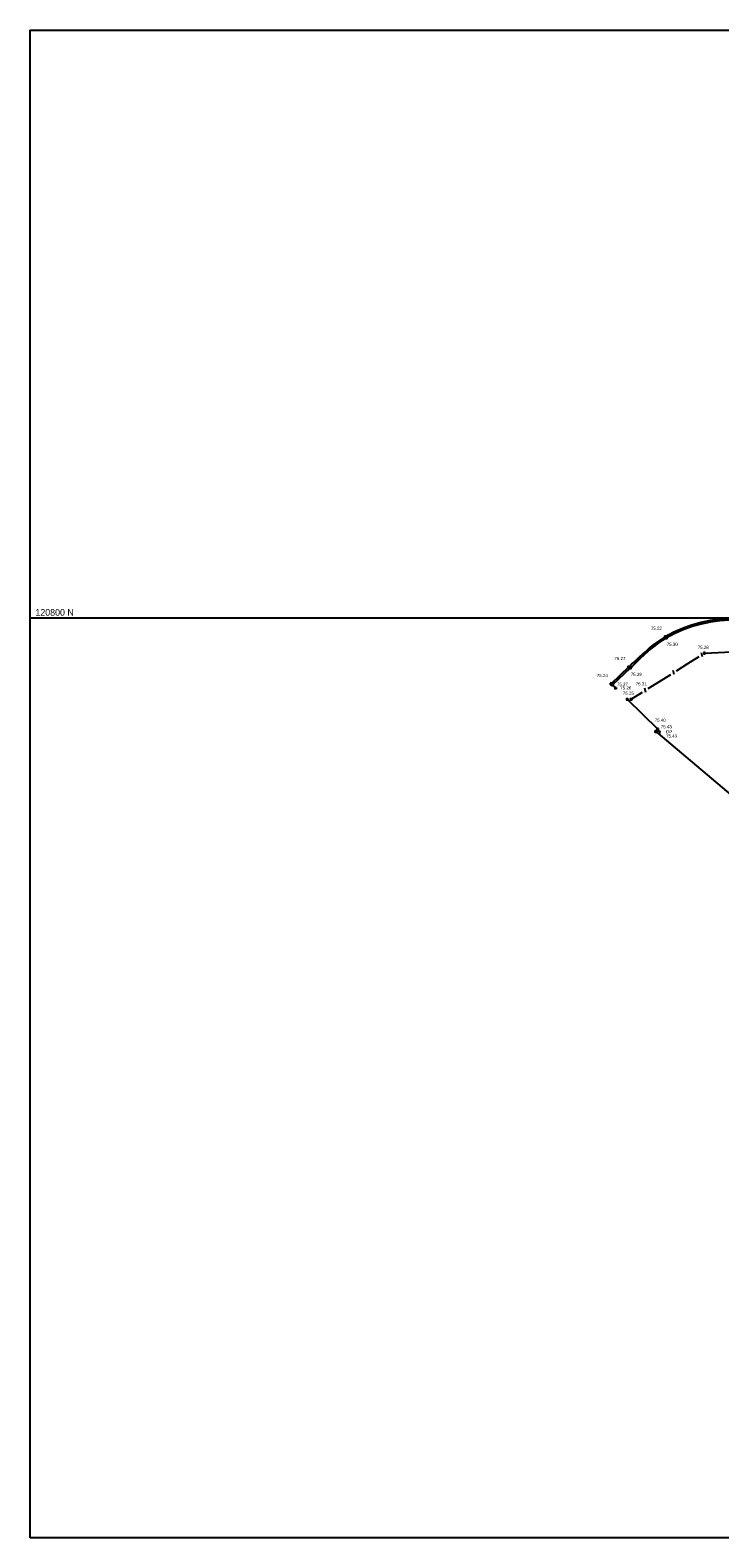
# Model space of a CAD drawing. Header units: metres. Extents: x 313915 to 314071, y 120624 to 120844.
# Tile 10 of 17: x 313928 to 313980, y 120731 to 120844. Entities that reach past the tile are written whole.
import ezdxf
from ezdxf.enums import TextEntityAlignment as Align

# ---------------------------------------------------------------- set-up
doc = ezdxf.new("R2010")
doc.units = ezdxf.units.M
doc.header["$MEASUREMENT"] = 0
for name, color, linetype in [('Building', 7, 'Continuous'), ('CAD', 7, 'Continuous'), ('Channel', 7, 'Continuous'), ('Drainpipe', 7, 'Continuous'), ('Fence', 7, 'Continuous'), ('Grid', 8, 'Continuous'), ('Kerb', 7, 'Continuous'), ('Spot Level', 7, 'Continuous'), ('Text', 7, 'Continuous'), ('Wall', 7, 'Continuous')]:
    doc.layers.add(name, color=color, linetype=linetype)
doc.styles.add('FCDFNT9', font='txt')

# ---------------------------------------------------------------- blocks, each defined once
blk = doc.blocks.new('plus')
at = {"layer": 'CAD', "color": 0}
for p, q in [((-0.5, 0), (0.5, 0)), ((0, -0.5), (0, 0.5))]:
    blk.add_line(p, q, dxfattribs=at)
blk = doc.blocks.new('circle')
at = {"color": 0}
blk.add_circle((0, 0), 0.5, dxfattribs=at)

msp = doc.modelspace()

# ---------------------------------------------------------------- linework, layer by layer
at = {"layer": 'Building'}
msp.add_polyline3d([(313975.47, 120791.41, 75.43), (313981.62, 120786.23, 75.41), (313982.42, 120787.13, 75.34)], dxfattribs=at)
at = {"layer": 'Channel'}
msp.add_polyline3d([(313981, 120799.92, 75.11), (313980.28, 120799.88, 75.13), (313979.57, 120799.78, 75.14), (313978.87, 120799.63, 75.16), (313978.17, 120799.43, 75.17), (313977.49, 120799.19, 75.19), (313976.83, 120798.9, 75.2), (313976.51, 120798.74, 75.21), (313976.2, 120798.57, 75.22), (313975.89, 120798.38, 75.22), (313975.59, 120798.18, 75.23), (313975.3, 120797.97, 75.23), (313975.02, 120797.74, 75.24), (313974.75, 120797.51, 75.24), (313974.48, 120797.27, 75.25), (313974.22, 120797.03, 75.26), (313973.95, 120796.78, 75.26), (313973.69, 120796.53, 75.27), (313973.56, 120796.4, 75.27), (313973.43, 120796.28, 75.27), (313972.1, 120795.01, 75.24)], dxfattribs=at)
at = {"layer": 'Fence'}
for points in [[(313977.02, 120795.99, 75.29), (313977.88, 120796.53, 75.29)], [(313977.88, 120796.53, 75.29), (313978.73, 120797.06, 75.28)], [(313978.98, 120797.04, 75.28), (313978.91, 120797.35, 75.28)], [(313979.16, 120797.32, 75.28), (313980.17, 120797.37, 75.24)], [(313980.17, 120797.37, 75.24), (313981.17, 120797.42, 75.19)], [(313975.74, 120795.19, 75.3), (313976.6, 120795.72, 75.29)], [(313976.85, 120795.7, 75.29), (313976.77, 120796.01, 75.29)], [(313973.61, 120793.84, 75.31), (313974.46, 120794.38, 75.31)], [(313974.72, 120794.36, 75.3), (313974.64, 120794.67, 75.3)], [(313974.89, 120794.65, 75.3), (313975.74, 120795.19, 75.3)]]:
    msp.add_polyline3d(points, dxfattribs=at)
at = {"layer": 'Grid'}
msp.add_line((313928.22, 120800), (314071.42, 120800), dxfattribs=at)
msp.add_lwpolyline([(313928.22, 120730.55), (313928.22, 120844.35), (314071.42, 120844.35), (314071.42, 120730.55), (313928.22, 120730.55)], close=True, dxfattribs=at)
at = {"layer": 'Kerb'}
msp.add_polyline3d([(313981, 120799.81, 75.15), (313980.3, 120799.76, 75.18), (313979.59, 120799.67, 75.2), (313978.89, 120799.52, 75.22), (313978.21, 120799.33, 75.24), (313977.54, 120799.09, 75.26), (313976.89, 120798.8, 75.28), (313976.57, 120798.64, 75.29), (313976.26, 120798.47, 75.3), (313975.95, 120798.28, 75.31), (313975.66, 120798.09, 75.32), (313975.38, 120797.87, 75.33), (313975.1, 120797.65, 75.34), (313974.84, 120797.42, 75.35), (313974.57, 120797.18, 75.35), (313974.31, 120796.94, 75.36), (313974.05, 120796.69, 75.37), (313973.8, 120796.44, 75.38), (313973.67, 120796.32, 75.38), (313973.54, 120796.2, 75.39), (313972.19, 120794.92, 75.27)], dxfattribs=at)
at = {"layer": 'Wall'}
for points in [[(313972.22, 120794.91, 75.25), (313972.43, 120794.69, 75.26)], [(313973.31, 120793.84, 75.25), (313975.61, 120791.58, 75.4), (313975.48, 120791.41, 75.44)]]:
    msp.add_polyline3d(points, dxfattribs=at)

# ---------------------------------------------------------------- block references
at = {"layer": 'Drainpipe', "xscale": 0.2, "yscale": 0.2, "zscale": 0.2}
msp.add_blockref('circle', (313975.68, 120791.36, 75.43), dxfattribs=at)
at = {"layer": 'Spot Level', "xscale": 0.24, "yscale": 0.24, "zscale": 0.24}
for p in [(313976.2, 120798.57, 75.22), (313976.26, 120798.47, 75.3), (313979.15, 120797.32, 75.28), (313973.43, 120796.28, 75.27), (313973.54, 120796.2, 75.39), (313972.1, 120795.01, 75.24), (313972.19, 120794.92, 75.27), (313972.43, 120794.69, 75.26), (313973.31, 120793.84, 75.25), (313973.61, 120793.84, 75.31), (313975.47, 120791.41, 75.43), (313975.61, 120791.58, 75.4)]:
    msp.add_blockref('plus', p, dxfattribs=at)

# ---------------------------------------------------------------- texts
at = {"layer": 'Grid', "style": 'FCDFNT9'}
msp.add_text('120800 N', height=0.5, dxfattribs=at).set_placement((313928.62, 120800), align=Align.BOTTOM_LEFT)
at = {"layer": 'Spot Level', "style": 'FCDFNT9'}
for s, p in [('75.22', (313975.1, 120799.2, 75.22)), ('75.30', (313976.29, 120797.99, 75.3)), ('75.28', (313978.63, 120797.76, 75.28)), ('75.27', (313972.34, 120796.92, 75.27)), ('75.24', (313971.01, 120795.64, 75.24)), ('75.39', (313973.57, 120795.72, 75.39)), ('75.27', (313972.53, 120794.98, 75.27)), ('75.26', (313972.78, 120794.7, 75.26)), ('75.25', (313972.97, 120794.3, 75.25)), ('75.31', (313973.95, 120795.01, 75.31)), ('75.40', (313975.38, 120792.26, 75.4)), ('75.43', (313975.84, 120791.77, 75.43)), ('75.43', (313976.24, 120791.07, 75.43))]:
    msp.add_text(s, height=0.24, dxfattribs=at).set_placement(p, align=Align.MIDDLE_LEFT)
at = {"layer": 'Text', "style": 'FCDFNT9'}
msp.add_text('DP', height=0.24, dxfattribs=at).set_placement((313976.24, 120791.38, 75.43), align=Align.MIDDLE_LEFT)

doc.saveas('drawing.dxf')
